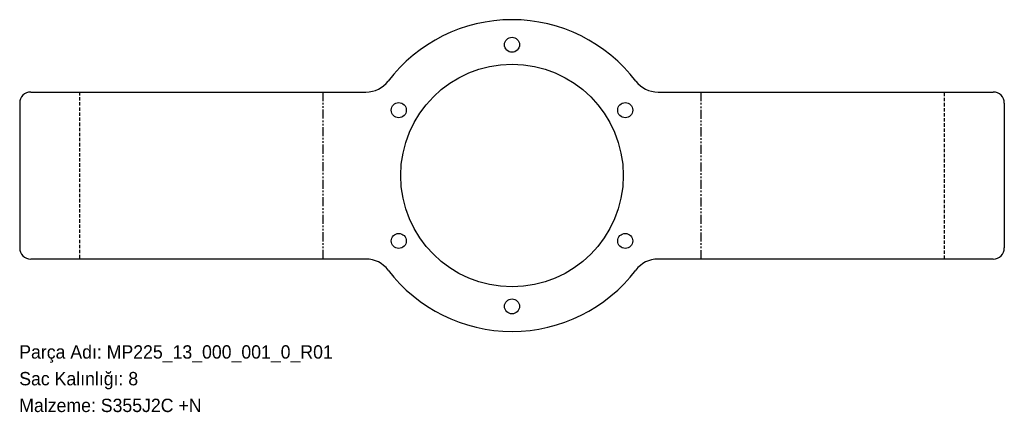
# Model space of a CAD drawing. Header units: millimetres. Extents: x 0 to 885, y -72 to 280.
import ezdxf

# ---------------------------------------------------------------- set-up
doc = ezdxf.new("R2010")
doc.units = ezdxf.units.MM
for name, pattern in [('SLD-İki-Kısa-Kesik-Çizgili-Uzun-Kesik-Çizgi', [15.748, 8.128, -1.524, 1.524, -1.524, 1.524, -1.524]), ('SLD-Katı', [0]), ('SLD-Kesik', [4.572, 3.048, -1.524]), ('SLD-Sürekli', [0])]:
    doc.linetypes.add(name, pattern=pattern)
doc.layers.add('METIN', color=96, linetype='SLD-Katı')
doc.styles.add('SLDTEXTSTYLE0', font='ARIAL.TTF', dxfattribs={"width": 0.948, "bigfont": 'bigfont'})
doc.styles.add('SLDTEXTSTYLE1', font='ARIAL.TTF', dxfattribs={"width": 0.948})

msp = doc.modelspace()

# ---------------------------------------------------------------- linework, layer by layer
at = {"color": 7, "linetype": 'SLD-Sürekli', "lineweight": 25}
for p, q in [((10.4, 215.4), (311.68, 215.4)), ((574.16, 215.4), (875.44, 215.4)), ((0.4, 205.4), (0.4, 75.4)), ((885.44, 205.4), (885.44, 75.4)), ((311.68, 65.4), (10.4, 65.4)), ((875.44, 65.4), (574.16, 65.4))]:
    msp.add_line(p, q, dxfattribs=at)
at = {"color": 7, "linetype": 'SLD-Kesik'}
for p, q in [((54.3, 215.4), (54.3, 65.4)), ((831.54, 65.4), (831.54, 215.4))]:
    msp.add_line(p, q, dxfattribs=at)
at = {"color": 7, "linetype": 'SLD-İki-Kısa-Kesik-Çizgili-Uzun-Kesik-Çizgi'}
for p, q in [((272.88, 215.4), (272.88, 65.4)), ((612.95, 65.4), (612.95, 215.4))]:
    msp.add_line(p, q, dxfattribs=at)
at = {"color": 7, "linetype": 'SLD-Sürekli', "lineweight": 25}
for centre, radius in [((442.92, 257.9), 6.75), ((442.92, 140.4), 100), ((341.16, 199.15), 6.75), ((544.68, 199.15), 6.75), ((341.16, 81.65), 6.75), ((544.68, 81.65), 6.75), ((442.92, 22.9), 6.75)]:
    msp.add_circle(centre, radius, dxfattribs=at)
for centre, radius, start, end in [((442.92, 140.4), 140, 37.3052, 142.6948), ((311.68, 240.4), 25, 270, 322.6948), ((574.16, 240.4), 25, 217.3052, 270), ((10.4, 205.4), 10, 90, 180), ((875.44, 205.4), 10, 0, 90), ((10.4, 75.4), 10, 180, 270), ((875.44, 75.4), 10, 270, 0), ((311.68, 40.4), 25, 37.3052, 90), ((574.16, 40.4), 25, 90, 142.6948), ((442.92, 140.4), 140, 217.3052, 322.6948)]:
    msp.add_arc(centre, radius, start, end, dxfattribs=at)

# ---------------------------------------------------------------- texts
at = {"layer": 'METIN', "char_height": 12, "attachment_point": 1}
for s, insert, style in [('Parça Adı: MP225_13_000_001_0_R01', (0, -12.03), 'SLDTEXTSTYLE0'), ('Sac Kalınlığı: 8', (0, -36.03), 'SLDTEXTSTYLE0'), ('Malzeme: S355J2C +N', (0, -60.03), 'SLDTEXTSTYLE1')]:
    msp.add_mtext(s, dxfattribs=dict(at, insert=insert, style=style))

doc.saveas('drawing.dxf')
